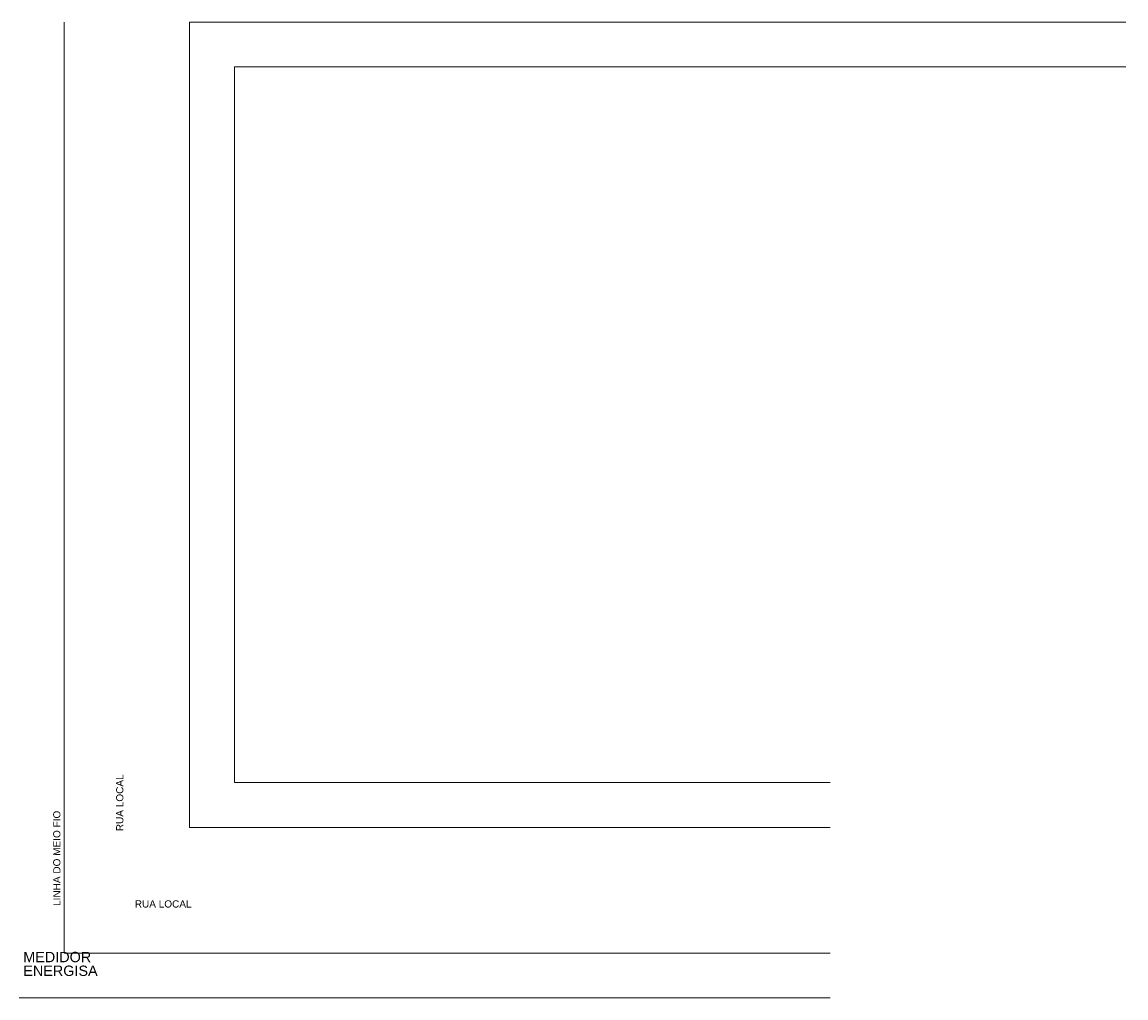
# Model space of a CAD drawing. Header units: metres. Extents: x -81 to 1042, y -541 to 334.
# Tile 24 of 130: x 65 to 126, y 151 to 205. Entities that reach past the tile are written whole.
import ezdxf

# ---------------------------------------------------------------- set-up
doc = ezdxf.new("R2010")
doc.units = ezdxf.units.M
for name, color, linetype, lineweight in [('Arquitetura ', 134, 'Continuous', 5), ('EL-Textos condutos', 7, 'Continuous', 20), ('EL-Textos pontos', 5, 'Continuous', 20)]:
    doc.layers.add(name, color=color, linetype=linetype, lineweight=lineweight)
doc.styles.add('Arial', font='arial.ttf', dxfattribs={"height": 0.025})

msp = doc.modelspace()

# ---------------------------------------------------------------- linework, layer by layer
at = {"layer": 'Arquitetura ', "color": 8}
for p, q in [((67.012, 153.253), (67.012, 205.153)), ((126.238, 205.153), (74.012, 205.153)), ((74.012, 160.253), (74.012, 205.153)), ((126.238, 202.653), (76.512, 202.653)), ((76.512, 162.753), (76.512, 202.653)), ((76.512, 162.753), (109.743, 162.753)), ((74.012, 160.253), (109.743, 160.253)), ((67.012, 153.253), (109.743, 153.253)), ((64.512, 150.753), (109.743, 150.753))]:
    msp.add_line(p, q, dxfattribs=at)

# ---------------------------------------------------------------- texts
at = {"layer": 'EL-Textos condutos', "char_height": 0.4, "width": 9.39715, "attachment_point": 8, "rotation": 90, "line_spacing_factor": 0.798, "style": 'Arial'}
for s, insert in [('RUA LOCAL', (70.319, 161.63)), ('LINHA DO MEIO FIO', (66.807, 158.534))]:
    msp.add_mtext(s, dxfattribs=dict(at, insert=insert))
at = {"layer": 'EL-Textos condutos', "insert": (72.536, 155.786), "char_height": 0.4, "width": 9.39715, "attachment_point": 8, "line_spacing_factor": 0.798, "style": 'Arial'}
msp.add_mtext('RUA LOCAL', dxfattribs=at)
at = {"layer": 'EL-Textos pontos', "insert": (64.73, 151.971), "char_height": 0.575, "width": 1.9062, "attachment_point": 7, "line_spacing_factor": 0.798, "style": 'Arial'}
msp.add_mtext('MEDIDOR ENERGISA', dxfattribs=at)

doc.saveas('drawing.dxf')
